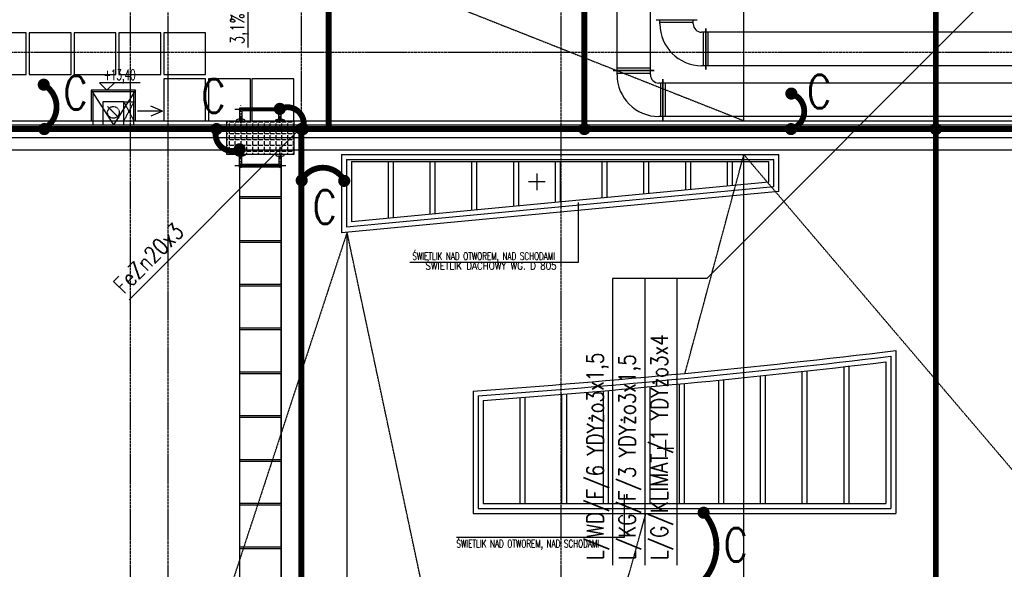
# Model space of a CAD drawing. Extents: x 3880 to 129921, y -116796 to -57711.
# Tile 59 of 110: x 51640 to 52819, y -92612 to -91954. Entities that reach past the tile are written whole.
import ezdxf
from ezdxf.enums import TextEntityAlignment as Align

# ---------------------------------------------------------------- set-up
doc = ezdxf.new("R2010")
doc.units = 0
doc.header["$LTSCALE"] = 2
for name, pattern in [('CENTER', [2, 1.25, -0.25, 0.25, -0.25]), ('DASHDOT', [1, 0.5, -0.25, 0, -0.25]), ('DASHED', [0.75, 0.5, -0.25]), ('DASHED2', [0.375, 0.25, -0.125])]:
    doc.linetypes.add(name, pattern=pattern)
doc.layers.get('0').update_dxf_attribs({"color": 101, "linetype": 'CONTINUOUS'})
for name, color, linetype in [('E35', 6, 'CONTINUOUS'), ('E50', 3, 'CONTINUOUS'), ('Ele-balustrada', 114, 'CONTINUOUS'), ('Ins-went', 141, 'CONTINUOUS'), ('Okn---okna', 5, 'CONTINUOUS'), ('Opis-rzedne', 52, 'CONTINUOUS'), ('Opis-spadki', 61, 'CONTINUOUS'), ('Os-osie glowne', 1, 'CENTER'), ('Pzt-chodniki-hatch', 252, 'CONTINUOUS'), ('Sch-opis', 51, 'CONTINUOUS'), ('W-idok', 9, 'CONTINUOUS'), ('W-izol-w', 144, 'CONTINUOUS'), ('W-widok-spadki', 61, 'CONTINUOUS')]:
    doc.layers.add(name, color=color, linetype=linetype)
doc.styles.add('dwg_opis podstawowy', font='romans.shx', dxfattribs={"width": 0.9})
doc.styles.add('ROMANS', font='romans', dxfattribs={"width": 0.85})

# ---------------------------------------------------------------- blocks, each defined once
blk = doc.blocks.new('_SKGJFKGJFGKHGJ')
blk.add_line((-13.5, -53.9), (-13.5, 6.9))
at = {"linetype": 'DASHDOT', "ltscale": 5, "flags": 128}
for points in [[(9.4, 0), (-20.4, 0)], [(9.4, -47), (-20.4, -47)]]:
    blk.add_lwpolyline(points, dxfattribs=at)
at = {"flags": 128}
for points in [[(-1.9, -48.5), (-15, -48.5), (-15, 1.5), (-1.9, 1.5)], [(-1.9, -45.5), (-12, -45.5), (-12, -1.5), (-1.9, -1.5)]]:
    blk.add_lwpolyline(points, dxfattribs=at)
for points in [[(0, 5), (0, -5), (-1, -5, -0.199443), (-1, 5)], [(0, -52), (0, -42), (-1, -42, 0.199443), (-1, -52)]]:
    blk.add_lwpolyline(points, format="xyb", close=True, dxfattribs=at)
at = {"linetype": 'DASHED', "ltscale": 0.1, "flags": 128}
for points in [[(-1.9, 1.5), (0, 1.5)], [(-1.9, -1.5), (0, -1.5)], [(0, -45.5), (-1.9, -45.5)], [(0, -48.5), (-1.9, -48.5)]]:
    blk.add_lwpolyline(points, dxfattribs=at)
blk = doc.blocks.new('SPADKI')
at = {"ltscale": 25}
blk.add_lwpolyline([(0, 0), (0, -70), (-8, -50), (-8, -50)], dxfattribs=at)
at = {"ltscale": 25, "style": 'ROMANS', "width": 0.7}
blk.add_attdef('SP%', text='', height=18, rotation=90, dxfattribs=at).set_placement((-4.9, -24), align=Align.CENTER)
blk = doc.blocks.new('_STRZAŁKA_WENT')
for q in [(-6, -14), (0, -30.2), (6, -14)]:
    blk.add_line((0, 0), q)
blk = doc.blocks.new('dwg_kota arch 50')
blk.add_lwpolyline([(39.75, 9), (-9, 9), (0, 0), (9, 9)])
at = {"style": 'dwg_opis podstawowy', "width": 0.6}
blk.add_attdef('KOTA_ARCH', text='', height=12.75, dxfattribs=at).set_placement((15.375, 8.25), align=Align.BOTTOM_CENTER)

msp = doc.modelspace()

# ---------------------------------------------------------------- hatches: boundary and pattern name
at = {"layer": 'W-idok'}
h = msp.add_hatch(dxfattribs=at)
h.set_pattern_fill('ANGLE', color=256, style=0)
h.set_pattern_definition([(0, (7e-12, 5818.28), (0, 6.985), [5.08, -1.905]), (90, (7e-12, 5818.28), (-6.985, 4e-16), [5.08, -1.905])])
h.paths.add_polyline_path([(51888.515, -92075.022), (51968.515, -92075.022), (51968.515, -92115.522), (51888.515, -92115.522)])

# ---------------------------------------------------------------- linework, layer by layer
at = {"layer": 'E35'}
for p, q in [((52955.921, -91770.957), (52463.15, -92263.727)), ((51771.561, -92289.186), (51977.547, -92083.2)), ((51771.561, -92289.186), (51977.547, -92083.2)), ((52350.379, -92263.727), (52350.379, -92606.823)), ((52463.15, -92263.727), (52350.379, -92263.727)), ((52388.832, -92263.727), (52388.832, -92606.823)), ((52427.286, -92263.727), (52427.286, -92606.823))]:
    msp.add_line(p, q, dxfattribs=at)
at = {"layer": 'E50', "const_width": 7}
for points in [[(52010.331, -92085.022), (52010.331, -91243.022)], [(52316.613, -92085.022), (52316.613, -91243.022)], [(52737.547, -92085.022), (52737.547, -91243.022)], [(51337.547, -92085.022), (53405.578, -92085.022)], [(51977.547, -92623.786), (51977.547, -92085.022)], [(52737.547, -92623.786), (52737.547, -92085.022)]]:
    msp.add_lwpolyline(points, dxfattribs=at)
for points in [[(51672.815, -92031.908, -1), (51665.315, -92031.908, -1)], [(52560.707, -92042.561, -1), (52568.207, -92042.561, -1)], [(52560.721, -92042.565, -1), (52568.221, -92042.565, -1)], [(51951.836, -92057.1, 1), (51951.836, -92064.6, 1)], [(51673.487, -92085.022, -1), (51665.987, -92085.022, -1)], [(51875.974, -92081.272, -1), (51875.974, -92088.772, -1)], [(51973.797, -92085.022, -1), (51981.297, -92085.022, -1)], [(51979.49, -92081.272, 1), (51979.49, -92088.772, 1)], [(52316.613, -92081.272, 1), (52316.613, -92088.772, 1)], [(52564.125, -92088.772, -1), (52564.125, -92081.272, -1)], [(52733.778, -92085.022, -1), (52741.278, -92085.022, -1)], [(51903.629, -92112.943, 1), (51903.629, -92105.443, 1)], [(51974.284, -92146.52, -1), (51981.784, -92146.52, -1)], [(52025.204, -92147.027, -1), (52032.704, -92147.027, -1)], [(52463.102, -92544.002, -1), (52455.602, -92544.002, -1)]]:
    msp.add_lwpolyline(points, format="xyb", close=True, dxfattribs=at)
for points in [[(51669.065, -92031.908, -0.57187577), (51669.737, -92084.676, -2.21832926)], [(52564.471, -92042.565, -0.71386373), (52565.143, -92084.836, -2.21832926)], [(51979.49, -92085.022, 0.66456973), (51952.182, -92060.85, 2.21832926)], [(51875.974, -92085.022, 0.66456973), (51903.283, -92109.193, 2.21832926)], [(51977.547, -92146.681, -0.58915244), (52028.768, -92146.009, -2.21832926)], [(52459.352, -92544.002, -0.37706103), (52460.024, -92624.038, -2.21832926)]]:
    msp.add_lwpolyline(points, format="xyb", dxfattribs=at)
at = {"layer": 'E50', "ltscale": 15, "const_width": 7}
msp.add_lwpolyline([(51876.065, -92088.771, 1), (51875.883, -92081.273, 1)], format="xyb", close=True, dxfattribs=at)
at = {"layer": 'Ins-went'}
for p, q in [((52355.715, -92014.975), (52355.715, -91736.175)), ((52395.715, -92014.975), (52395.715, -91736.175)), ((52402.502, -91954.222), (52451.502, -91954.222)), ((52407.002, -91959.222), (52407.002, -91954.222)), ((52407.002, -91957.222), (52447.002, -91957.222)), ((52447.002, -91959.222), (52447.002, -91954.222)), ((52462.002, -91969.222), (52457.002, -91969.222)), ((52459.002, -91969.222), (52459.002, -92009.222)), ((52462.002, -92013.722), (52462.002, -91964.722)), ((52462.002, -91964.722), (52462.002, -92013.722)), ((52909.702, -91969.222), (52462.002, -91969.222)), ((52465.002, -92009.222), (52465.002, -91969.222)), ((52462.002, -92009.222), (52457.002, -92009.222)), ((52909.702, -92009.222), (52462.002, -92009.222)), ((52351.167, -92015.022), (52400.167, -92015.022)), ((52400.215, -92014.975), (52351.215, -92014.975)), ((52355.667, -92020.022), (52355.667, -92015.022)), ((52355.667, -92018.022), (52395.667, -92018.022)), ((52395.715, -92011.975), (52355.715, -92011.975)), ((52395.667, -92020.022), (52395.667, -92015.022)), ((52410.667, -92030.022), (52405.667, -92030.022)), ((52407.667, -92030.022), (52407.667, -92070.022)), ((52410.667, -92074.522), (52410.667, -92025.522)), ((52410.667, -92025.522), (52410.667, -92074.522)), ((52858.667, -92030.022), (52410.667, -92030.022)), ((52413.667, -92070.022), (52413.667, -92030.022)), ((52410.667, -92070.022), (52405.667, -92070.022)), ((52858.667, -92070.022), (52410.667, -92070.022))]:
    msp.add_line(p, q, dxfattribs=at)
at = {"layer": 'Ins-went', "linetype": 'DASHED'}
msp.add_line((51759.619, -92072.093), (51745.476, -92057.951), dxfattribs=at)
at = {"layer": 'Ins-went', "linetype": 'DASHED2', "ltscale": 0.3}
msp.add_line((51759.135, -92071.61), (51745.96, -92058.434), dxfattribs=at)
at = {"layer": 'Ins-went', "linetype": 'DASHED'}
msp.add_circle((51752.547, -92065.022), 7, dxfattribs=at)
at = {"layer": 'Ins-went'}
for centre, radius in [((52457.002, -91959.222), 50), ((52457.002, -91959.222), 10), ((52405.667, -92020.022), 50), ((52405.667, -92020.022), 10)]:
    msp.add_arc(centre, radius, 180, 270, dxfattribs=at)
at = {"layer": 'Okn---okna'}
for p, q in [((52025.547, -92115.522), (52549.547, -92115.522)), ((52549.547, -92159.618), (52549.547, -92115.522)), ((52031.547, -92121.522), (52543.547, -92121.522)), ((52537.547, -92148.698), (52537.547, -92124.022)), ((52543.547, -92154.158), (52543.547, -92121.522)), ((52537.547, -92148.698), (52037.547, -92195.955)), ((52549.547, -92159.618), (52025.547, -92209.143)), ((52543.547, -92154.158), (52031.547, -92202.549))]:
    msp.add_line(p, q, dxfattribs=at)
for points in [[(52025.547, -92115.522), (52025.547, -92209.143)], [(52031.547, -92121.522), (52031.547, -92202.549)], [(52037.547, -92124.022), (52037.547, -92195.955)], [(52037.547, -92124.022), (52537.547, -92124.022)], [(52081.547, -92124.022), (52081.547, -92191.796)], [(52087.547, -92124.022), (52087.547, -92191.229)], [(52131.547, -92124.022), (52131.547, -92187.071)], [(52137.547, -92124.022), (52137.547, -92186.504)], [(52181.547, -92124.022), (52181.547, -92182.345)], [(52187.547, -92124.022), (52187.547, -92181.778)], [(52231.547, -92124.022), (52231.547, -92177.619)], [(52237.547, -92124.022), (52237.547, -92177.052)], [(52281.547, -92124.022), (52281.547, -92172.894)], [(52287.547, -92124.022), (52287.547, -92172.327)], [(52337.547, -92124.022), (52337.547, -92167.601)], [(52343.547, -92124.022), (52343.547, -92167.034)], [(52387.547, -92124.022), (52387.547, -92162.875)], [(52393.547, -92124.022), (52393.547, -92162.308)], [(52437.547, -92124.022), (52437.547, -92158.15)], [(52443.547, -92124.022), (52443.547, -92157.583)], [(52487.547, -92124.022), (52487.547, -92153.424)], [(52493.547, -92124.022), (52493.547, -92152.857)], [(52259.536, -92138.055), (52259.536, -92158.055)], [(52269.536, -92148.055), (52249.536, -92148.055)], [(52689.547, -92350.023), (52689.547, -92545.022)], [(52683.547, -92356.784), (52683.547, -92539.022)], [(52577.547, -92533.022), (52577.547, -92374.933)], [(52583.547, -92533.022), (52583.547, -92374.276)], [(52627.547, -92533.022), (52627.547, -92369.355)], [(52633.547, -92533.022), (52633.547, -92368.67)], [(52677.547, -92363.54), (52677.547, -92533.022)], [(52477.547, -92533.022), (52477.547, -92385.377)], [(52483.547, -92533.022), (52483.547, -92384.777)], [(52527.547, -92533.022), (52527.547, -92380.273)], [(52533.547, -92533.022), (52533.547, -92379.645)], [(52183.547, -92398.578), (52183.547, -92545.022)], [(52339.547, -92533.022), (52339.547, -92398.236)], [(52345.547, -92533.022), (52345.547, -92397.714)], [(52389.547, -92533.022), (52389.547, -92393.784)], [(52395.547, -92533.022), (52395.547, -92393.234)], [(52430.547, -92533.022), (52430.547, -92389.958)], [(52436.547, -92533.022), (52436.547, -92389.385)], [(52189.547, -92404.16), (52189.547, -92539.022)], [(52195.547, -92409.739), (52195.547, -92533.022)], [(52239.547, -92533.022), (52239.547, -92406.431)], [(52245.547, -92533.022), (52245.547, -92405.966)], [(52289.547, -92533.022), (52289.547, -92402.451)], [(52295.547, -92533.022), (52295.547, -92401.958)], [(52413.548, -92456.98), (52413.548, -92476.98)], [(52423.548, -92466.98), (52403.548, -92466.98)], [(52189.547, -92539.022), (52683.547, -92539.022)], [(52195.547, -92533.022), (52677.547, -92533.022)], [(52183.547, -92545.022), (52689.547, -92545.022)]]:
    msp.add_lwpolyline(points, dxfattribs=at)
for radius, start, end in [(10712.463, 274.121762, 276.840798), (10718.463, 274.1516076, 276.8046486), (10724.463, 274.1814209, 276.7685424)]:
    msp.add_arc((51413.575, -81713.822), radius, start, end, dxfattribs=at)
at = {"layer": 'Os-osie glowne'}
for points in [[(51772.547, -91070.848), (51772.547, -96645.018)], [(51817.547, -91070.848), (51817.547, -96575.018)], [(51977.547, -91070.848), (51977.547, -96575.018)], [(52288.547, -91070.848), (52288.547, -96575.018)], [(52737.547, -91070.848), (52737.547, -96575.018)], [(50525.547, -91993.022), (62792.547, -91993.022)], [(50525.547, -92085.022), (62792.547, -92085.022)]]:
    msp.add_lwpolyline(points, dxfattribs=at)
at = {"layer": 'Pzt-chodniki-hatch'}
for points in [[(51598.144, -91969.875), (51598.144, -92019.875), (51648.144, -92019.875), (51648.144, -91969.875)], [(51651.824, -91969.875), (51651.824, -92019.875), (51701.824, -92019.875), (51701.824, -91969.875)], [(51705.503, -91969.875), (51705.503, -92019.875), (51755.503, -92019.875), (51755.503, -91969.875)], [(51759.183, -91969.875), (51759.183, -92019.875), (51809.183, -92019.875), (51809.183, -91969.875)], [(51812.863, -91969.875), (51812.863, -92019.875), (51862.863, -92019.875), (51862.863, -91969.875)], [(51812.863, -92025.022), (51812.863, -92075.022), (51862.863, -92075.022), (51862.863, -92025.022)], [(51866.543, -92025.022), (51866.543, -92075.022), (51916.543, -92075.022), (51916.543, -92025.022)], [(51918.51, -92025.022), (51918.51, -92075.022), (51968.51, -92075.022), (51968.51, -92025.022)], [(51903.515, -92115.522), (51903.515, -92165.522), (51953.515, -92165.522), (51953.515, -92115.522)], [(51903.515, -92168.147), (51903.515, -92218.147), (51953.515, -92218.147), (51953.515, -92168.147)], [(51903.515, -92220.547), (51903.515, -92270.547), (51953.515, -92270.547), (51953.515, -92220.547)], [(51903.515, -92272.947), (51903.515, -92322.947), (51953.515, -92322.947), (51953.515, -92272.947)], [(51903.515, -92325.347), (51903.515, -92375.347), (51953.515, -92375.347), (51953.515, -92325.347)], [(51903.515, -92377.747), (51903.515, -92427.747), (51953.515, -92427.747), (51953.515, -92377.747)], [(51903.515, -92430.147), (51903.515, -92480.147), (51953.515, -92480.147), (51953.515, -92430.147)], [(51903.515, -92482.547), (51903.515, -92532.547), (51953.515, -92532.547), (51953.515, -92482.547)], [(51903.515, -92534.947), (51903.515, -92584.947), (51953.515, -92584.947), (51953.515, -92534.947)], [(51903.515, -92587.347), (51903.515, -92637.347), (51953.515, -92637.347), (51953.515, -92587.347)]]:
    msp.add_lwpolyline(points, close=True, dxfattribs=at)
for points in [[(51968.515, -92075.022), (51968.515, -92025.022)], [(51903.515, -92130.522), (51903.515, -93824.581)]]:
    msp.add_lwpolyline(points, dxfattribs=at)
at = {"layer": 'Sch-opis'}
for points in [[(52107.363, -92244.193), (52309.356, -92244.193), (52309.356, -92172.901)], [(52163.388, -92573.157), (52364.521, -92573.157), (52364.521, -92522.222)]]:
    msp.add_lwpolyline(points, dxfattribs=at)
at = {"layer": 'W-idok', "linetype": 'DASHED', "ltscale": 0.5}
for points in [[(51777.047, -92080.022), (51777.047, -92040.522), (51728.047, -92040.522), (51728.047, -92080.022)], [(51765.047, -92052.522), (51777.047, -92052.522)], [(51777.047, -92052.522), (51765.047, -92075.022)], [(51765.047, -92052.522), (51777.047, -92075.022)], [(51342.547, -92080.022), (53397.547, -92080.022)], [(51765.047, -92075.022), (51777.047, -92075.022)], [(51327.547, -92095.022), (53397.547, -92095.022)]]:
    msp.add_lwpolyline(points, dxfattribs=at)
msp.add_lwpolyline([(51740.047, -92052.522), (51740.047, -92080.022), (51765.047, -92080.022), (51765.047, -92052.522)], close=True, dxfattribs=at)
at = {"layer": 'W-idok'}
msp.add_lwpolyline([(51888.515, -92075.022), (51968.515, -92075.022), (51968.515, -92115.522), (51888.515, -92115.522)], close=True, dxfattribs=at)
msp.add_lwpolyline([(51953.515, -92130.522), (51953.515, -92901.747)], dxfattribs=at)
at = {"layer": 'W-izol-w', "linetype": 'Continuous'}
for points in [[(51779.047, -92075.022), (51779.047, -92038.522), (51726.047, -92038.522), (51726.047, -92075.022)], [(51726.047, -92038.522), (51752.547, -92080.022)], [(51779.047, -92038.522), (51752.547, -92080.022)], [(51347.547, -92075.022), (53397.547, -92075.022)], [(51312.547, -92110.022), (53397.547, -92110.022)]]:
    msp.add_lwpolyline(points, dxfattribs=at)
at = {"layer": 'W-widok-spadki', "linetype": 'DASHED', "ltscale": 0.5}
for points in [[(52507.547, -92075.022), (52507.547, -91253.022)], [(51825.047, -91805.616), (52507.547, -92075.022)], [(52437.112, -92377.276), (52507.547, -92115.522)], [(52507.547, -93483.022), (52507.547, -92115.522)], [(53337.547, -93089.022), (52507.547, -92115.522)], [(52032.408, -92208.494), (51770.633, -93005.272)], [(52032.408, -92951.747), (52032.408, -92208.494)], [(52201.761, -93005.272), (52032.408, -92208.494)], [(52261.761, -93005.272), (52390.274, -92545.022)]]:
    msp.add_lwpolyline(points, dxfattribs=at)

# ---------------------------------------------------------------- block references
at = {"layer": 'Ele-balustrada', "xscale": -1, "rotation": 90}
msp.add_blockref('_SKGJFKGJFGKHGJ', (51905.015, -92075.022), dxfattribs=at)
at = {"layer": 'Ele-balustrada', "rotation": 90}
msp.add_blockref('_SKGJFKGJFGKHGJ', (51905.015, -92115.522), dxfattribs=at)
at = {"layer": 'Ins-went', "rotation": 270}
msp.add_blockref('_STRZAŁKA_WENT', (51811.426, -92063.662), dxfattribs=at)
at = {"layer": 'Opis-rzedne'}
msp.add_blockref('dwg_kota arch 50', (51744.728, -92038.522), dxfattribs=at).add_auto_attribs({'KOTA_ARCH': '+13,40'})
at = {"layer": 'Opis-spadki'}
ref = msp.add_blockref('SPADKI', (51913.774, -91987.413), dxfattribs=dict(at, xscale=-0.9245656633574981, yscale=0.924565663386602, zscale=0.9245656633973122, rotation=180))
ref.add_attrib('SP%', '3,1%', dxfattribs={"layer": '0', "ltscale": 25, "height": 16.6422, "rotation": 90, "style": 'ROMANS', "width": 0.7}).set_placement((51909.247, -91965.179), align=Align.CENTER)

# ---------------------------------------------------------------- texts
at = {"layer": 'E35', "style": 'ROMANS', "width": 0.8}
for s, rotation, p in [('FeZn20x3', 45, (51764.91, -92283.418)), ('FeZn20x3', 45, (51764.91, -92283.418)), ('L/G/KLIMAT/1 YDYżo3x4', 90, (52416.336, -92600.697)), ('L/WD/F/6 YDYżo3x1,5', 90, (52339.429, -92600.697)), ('L/KG/F/3 YDYżo3x1,5', 90, (52377.883, -92600.697))]:
    msp.add_text(s, height=20, rotation=rotation, dxfattribs=at).set_placement(p)
at = {"layer": 'E50', "ltscale": 50, "style": 'ROMANS', "width": 0.8}
for p in [(51692.796, -92061.467), (52583.273, -92060.17), (51857.92, -92065.449), (51991.114, -92198.26), (52483.346, -92602.432)]:
    msp.add_text('C', height=40, dxfattribs=at).set_placement(p)
at = {"layer": 'Sch-opis', "style": 'ROMANS', "width": 0.7}
for p in [(52110.525, -92241.506), (52163.333, -92585.557)]:
    msp.add_text('ŚWIETLIK NAD OTWOREM, NAD SCHODAMI', height=9, dxfattribs=at).set_placement(p)
at = {"layer": 'Sch-opis', "insert": (52126.311, -92244.165), "char_height": 9, "width": 650.84484, "attachment_point": 1, "style": 'ROMANS'}
msp.add_mtext('ŚWIETLIK DACHOWY WG. D 805', dxfattribs=at)

doc.saveas('drawing.dxf')
